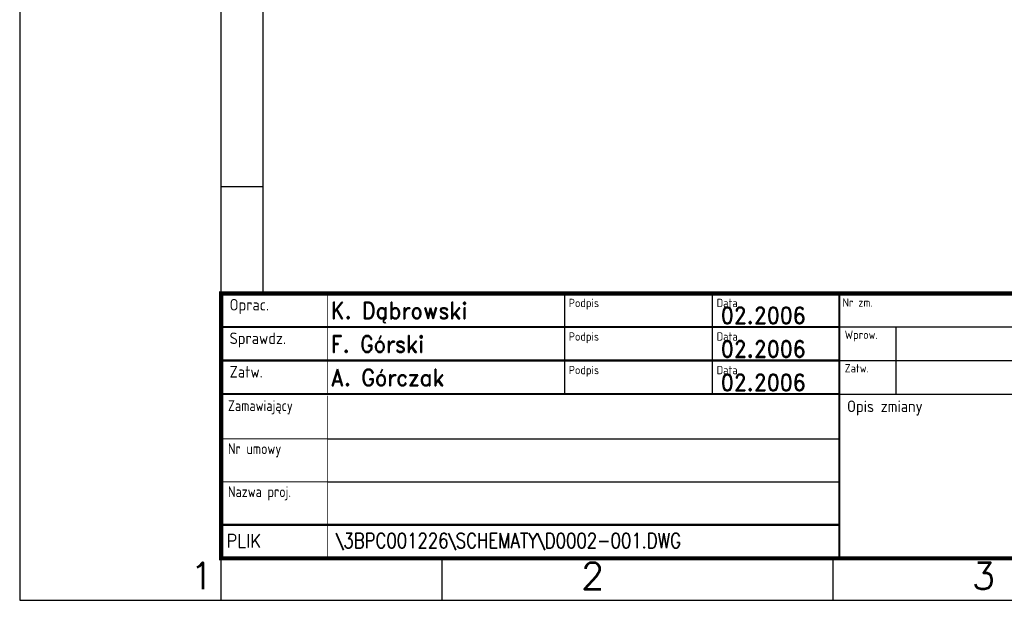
# Model space of a CAD drawing. Header units: millimetres. Extents: x 472 to 1299, y 510 to 798.
# Tile 35 of 69: x 888 to 1006, y 511 to 580. Entities that reach past the tile are written whole.
import ezdxf
from ezdxf.enums import TextEntityAlignment as Align

# ---------------------------------------------------------------- set-up
doc = ezdxf.new("R2010")
doc.units = ezdxf.units.MM
doc.header["$LTSCALE"] = 4
doc.layers.add('Ramka', color=7, linetype='Continuous')
doc.styles.add('ADESK1', font='romans', dxfattribs={"bigfont": 'bigfont'})
doc.styles.add('ROMAND', font='romand')
doc.styles.get("Standard").update_dxf_attribs({"font": 'ISOCP.SHX'})

# ---------------------------------------------------------------- blocks, each defined once
blk = doc.blocks.new('A3-grafiko')
at = {"color": 5, "linetype": 'Continuous'}
for p, q in [((24, 0), (24, 287)), ((29, 36.6), (29, 282))]:
    blk.add_line(p, q, dxfattribs=at)
at = {"color": 5}
for p, q in [((29, 49.32), (24, 49.32)), ((50.33, 5), (50.33, 0)), ((96.91, 5), (96.91, 0))]:
    blk.add_line(p, q, dxfattribs=at)
for p, q in [((64.92, 36.6), (64.92, 24.6)), ((82.55, 36.6), (82.55, 24.6)), ((97.69, 32.6), (235.69, 32.6)), ((104.48, 28.6), (104.48, 32.6)), ((97.69, 28.6), (235.69, 28.6)), ((104.48, 24.6), (104.48, 28.6)), ((97.69, 24.6), (235.69, 24.6)), ((36.7, 19.26), (97.69, 19.26)), ((36.7, 14.13), (97.69, 14.13))]:
    blk.add_line(p, q)
at = {"color": 5, "linetype": 'Continuous'}
blk.add_lwpolyline([(0, 0), (410, 0), (410, 287), (0, 287)], close=True, dxfattribs=at)
at = {"const_width": 0.51}
blk.add_lwpolyline([(24, 5), (410, 5), (410, 36.6), (24, 36.6)], close=True, dxfattribs=at)
for points, const_width in [([(36.7, 36.6), (36.7, 24.6)], 0.102), ([(97.69, 36.6), (97.69, 5)], 0.255), ([(24, 32.6), (97.69, 32.6)], 0.255), ([(24, 28.6), (97.69, 28.6)], 0.255), ([(24, 24.6), (97.69, 24.6)], 0.255), ([(36.7, 24.4), (36.7, 9)], 0.102), ([(24, 19.26), (36.7, 19.26)], 0.102), ([(24, 14.13), (36.7, 14.13)], 0.102), ([(24, 9), (97.69, 9)], 0.255), ([(36.7, 9), (36.7, 5)], 0.102)]:
    blk.add_lwpolyline(points, dxfattribs=dict(const_width=const_width))
for s, height, p in [('Oprac.', 1.376, (25.02, 34.56)), ('Podpis', 1, (65.44, 34.96)), ('Data', 1, (83.07, 34.96)), ('Nr zm.', 1, (98.07, 35.01)), ('Sprawdz.', 1.376, (25.02, 30.56)), ('Podpis', 1, (65.44, 30.96)), ('Data', 1, (83.07, 30.96)), ('Wprow.', 1, (98.33, 31.17)), ('Wprow.', 1, (98.33, 31.17)), ('Zatw.', 1, (98.33, 27.17)), ('Zatw.', 1, (98.33, 27.17)), ('Zatw.', 1.376, (25.02, 26.56)), ('Podpis', 1, (65.44, 26.96)), ('Data', 1, (83.07, 26.96)), ('Opis zmiany', 1.3762, (98.61, 22.45))]:
    blk.add_text(s, height=height).set_placement(p)
at = {"width": 0.9}
for s, p in [('Zamawiający', (24.82, 22.56)), ('Nr umowy', (24.82, 17.43)), ('Nazwa proj.', (24.82, 12.3))]:
    blk.add_text(s, height=1.3, dxfattribs=at).set_placement(p)
at = {"color": 5, "style": 'ROMAND', "width": 0.9}
blk.add_text('PLIK', height=1.6, dxfattribs=at).set_placement((24.63, 6.28))
at = {"color": 5, "style": 'ADESK1'}
for s, p in [('1', (21.7, 1.31)), ('2', (68.29, 1.31)), ('3', (114.87, 1.31))]:
    blk.add_text(s, height=3.2, dxfattribs=at).set_placement(p, align=Align.CENTER)
at = {"color": 250, "style": 'ROMAND', "width": 0.9}
for tag, p, height in [('OPRACOWAŁ', (37.1, 33.56), 2), ('ZMIANA1', (109.38, 33.46), 2), ('ZMIANA2', (155.38, 33.46), 2), ('ZMIANA3', (201.38, 33.46), 2), ('RODZAJ_DOK', (249.47, 33.04), 2.24), ('BRANŻA', (290.24, 33.04), 2.24), ('NAZWA_ZAKŁADU', (375.8, 32.73), 2.24), ('DATA1', (83.57, 32.98), 2), ('OZN_DOK1', (326.14, 32.25), 2.24), ('SPRAWDZIŁ', (37.1, 29.56), 2), ('ZM1_WPROW', (104.85, 29.7), 2), ('ZM2_WPROW', (150.85, 29.7), 2), ('ZM3_WPROW', (196.85, 29.7), 2), ('DATA2', (83.57, 28.98), 2), ('DATA', (136.06, 29.29), 2), ('DATA', (182.06, 29.29), 2), ('DATA', (228.06, 29.29), 2), ('OZN_DOK2', (326.14, 28.41), 2.24), ('NAZWA_OBIEKTU', (375.8, 28.31), 2.24), ('ZATWIERDZIŁ', (37.1, 25.56), 2), ('DATA3', (83.57, 24.98), 2), ('ZM1_ZATW', (104.85, 25.7), 2), ('DATA', (136.06, 25.29), 2), ('ZM2_ZATW', (150.85, 25.7), 2), ('DATA', (182.06, 25.29), 2), ('ZM3_ZATW', (196.85, 25.7), 2), ('DATA', (228.06, 25.29), 2), ('NAZWA_PRAC', (337.12, 22.56), 2.24), ('OPIS_ZM_1', (98.41, 19.26), 1.5), ('OPIS_ZM_2', (144.41, 19.26), 1.5), ('OPIS_ZM_3', (190.41, 19.26), 1.5), ('OPIS_ZM_1', (98.41, 16.76), 1.5), ('OPIS_ZM_2', (144.41, 16.76), 1.5), ('OPIS_ZM_3', (190.41, 16.76), 1.5), ('144', (401.64, 16), 2.24), ('1:1', (368.28, 15.07), 2.24), ('1', (392.03, 15.36), 2.24), ('OPIS_ZM_1', (98.41, 14.26), 1.5), ('OPIS_ZM_2', (144.41, 14.26), 1.5), ('OPIS_ZM_3', (190.41, 14.26), 1.5), ('00', (381.56, 12.67), 2.24), ('A3', (368.28, 6.92), 2.24), ('APLIKACJA', (392.03, 7.2), 2)]:
    blk.add_attdef(tag, p, '', height=height, dxfattribs=at)
at = {"color": 1, "style": 'ROMAND'}
for tag, p, height, width in [('TYTUL_1', (249.41, 28.34), 2.24, 0.9), ('TYTUL_2', (249.41, 25.22), 2.24, 0.9), ('TYTUL_3', (249.41, 22.18), 2.24, 0.9), ('PLIK', (37.72, 6.22), 1.8, 0.8)]:
    blk.add_attdef(tag, p, '', height=height, dxfattribs=dict(at, width=width))
blk.add_attdef('NUMER_RYS', text='', height=2.34, dxfattribs=at).set_placement((403.57, 22.95), align=Align.RIGHT)
at = {"color": 250, "style": 'ROMAND', "width": 0.9, "flags": 2}
for tag, p in [('ZAMAWIAJĄCY', (36.8, 20.95)), ('NR_UMOWY', (36.8, 15.67)), ('NAZWA_PROJEKTU', (36.8, 10.73))]:
    blk.add_attdef(tag, p, '', height=2.24, dxfattribs=at)
at = {"color": 1, "style": 'ROMAND', "width": 0.9}
blk.add_attdef('NR_DOK', text='', height=2.55, dxfattribs=at).set_placement((341.16, 12.86), align=Align.CENTER)

msp = doc.modelspace()

# ---------------------------------------------------------------- block references
at = {"layer": 'Ramka'}
ref = msp.add_blockref('A3-grafiko', (888.38, 510.71), dxfattribs=at)
ref.add_attrib('PLIK', '\\3BPC001226\\SCHEMATY\\D0002-001.DWG', (926.1, 516.93), dxfattribs={"layer": '0', "color": 1, "height": 1.8, "style": 'ROMAND', "width": 0.8})
ref.add_attrib('ZATWIERDZIŁ', 'A. Górczak', (925.48, 536.27), dxfattribs={"layer": '0', "color": 250, "height": 2, "style": 'ROMAND', "width": 0.9})
ref.add_attrib('OPRACOWAŁ', 'K. Dąbrowski', (925.48, 544.27), dxfattribs={"layer": '0', "color": 250, "height": 2, "style": 'ROMAND', "width": 0.9})
ref.add_attrib('SPRAWDZIŁ', 'F. Górski', (925.48, 540.27), dxfattribs={"layer": '0', "color": 250, "height": 2, "style": 'ROMAND', "width": 0.9})
ref.add_attrib('DATA2', '02.2006', (971.95, 539.68), dxfattribs={"layer": '0', "color": 250, "height": 2, "style": 'ROMAND', "width": 0.9})
ref.add_attrib('DATA3', '02.2006', (971.95, 535.68), dxfattribs={"layer": '0', "color": 250, "height": 2, "style": 'ROMAND', "width": 0.9})
ref.add_attrib('DATA1', '02.2006', (971.95, 543.68), dxfattribs={"layer": '0', "color": 250, "height": 2, "style": 'ROMAND', "width": 0.9})

doc.saveas('drawing.dxf')
